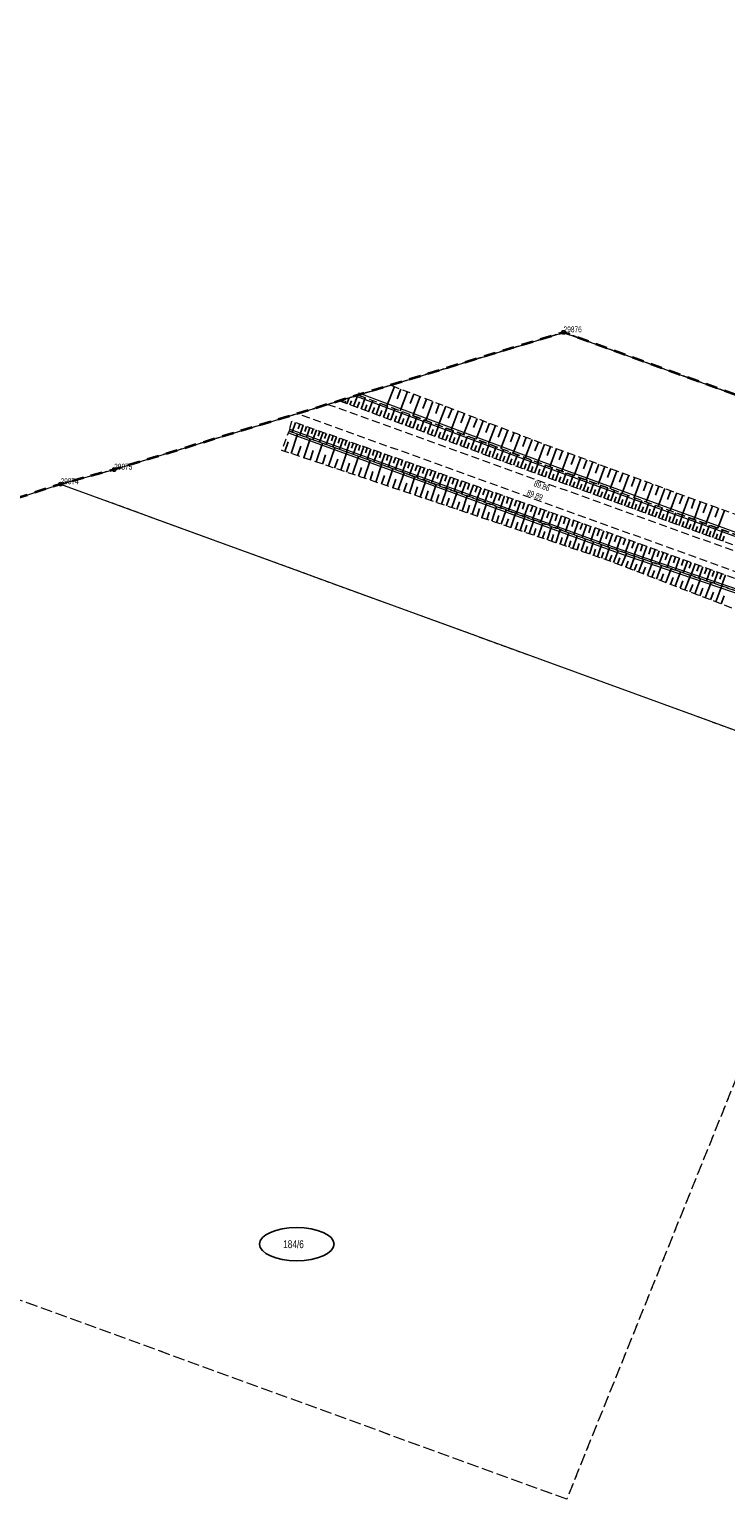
# Model space of a CAD drawing. Header units: metres. Extents: x 6524698 to 6533081, y 5883213 to 5896811.
# Tile 121 of 167: x 6526780 to 6526869, y 5894274 to 5894462. Entities that reach past the tile are written whole.
import ezdxf
from ezdxf.enums import TextEntityAlignment as Align

# ---------------------------------------------------------------- set-up
doc = ezdxf.new("R2010")
doc.units = ezdxf.units.M
doc.header["$MEASUREMENT"] = 0
for name, pattern in [('mapa zasadnicza$0$1.0_0.5', [1.5, 1, -0.5]), ('mapa zasadnicza$0$1.5_1.0', [2.5, 1.5, -1]), ('mapa zasadnicza$0$219-500', [0]), ('mapa zasadnicza$0$egkk-500', [2, 1.5, -0.5]), ('mapa zasadnicza$0$egug-500', [1, 0.5, -0.5])]:
    doc.linetypes.add(name, pattern=pattern)
doc.layers.get('0').update_dxf_attribs({"lineweight": 0})
doc.layers.add('# OBMBS-9x-19xxx _El_działki', color=92, linetype='Continuous', lineweight=25)
for name, color, linetype in [('mapa zasadnicza$0$000 Inne (niezydentyfikowane)', 7, 'Continuous'), ('mapa zasadnicza$0$202-punkt graniczny', 7, 'Continuous'), ('mapa zasadnicza$0$202-punkt graniczny-Atr103', 7, 'Continuous'), ('mapa zasadnicza$0$211-numer działki ewidencyjnej', 7, 'Continuous'), ('mapa zasadnicza$0$216-obręb ewidencyjny', 7, 'Continuous'), ('mapa zasadnicza$0$217-kontur klasyfikacyjny', 7, 'Continuous'), ('mapa zasadnicza$0$218-kontur użytku gruntowego', 7, 'Continuous'), ('mapa zasadnicza$0$219-działka ewidencyjna', 7, 'Continuous'), ('mapa zasadnicza$0$chodnik', 7, 'Continuous'), ('mapa zasadnicza$0$pikieta sztuczna', 7, 'Continuous'), ('mapa zasadnicza$0$pikieta sztuczna-Atr2', 7, 'Continuous'), ('mapa zasadnicza$0$rów przydrożny (linia)', 7, 'Continuous'), ('mapa zasadnicza$0$skarpa nieumocniona', 7, 'Continuous')]:
    doc.layers.add(name, color=color, linetype=linetype)
doc.styles.add('mapa zasadnicza$0$STANDARD', font='Working1250', dxfattribs={"width": 0.75})

# ---------------------------------------------------------------- blocks, each defined once
blk = doc.blocks.new('mapa zasadnicza$0$202')
at = {"color": 0, "linetype": 'Continuous', "lineweight": 0}
blk.add_circle((0, 0), 0.25, dxfattribs=at)
blk = doc.blocks.new('mapa zasadnicza$0$PW01')
at = {"linetype": 'Continuous', "lineweight": 13}
h = blk.add_hatch(color=0, dxfattribs=at)
edge = h.paths.add_edge_path()
edge.add_arc((0, 0), 0.045, 0, 360)

msp = doc.modelspace()

# ---------------------------------------------------------------- linework, layer by layer
at = {"layer": '# OBMBS-9x-19xxx _El_działki'}
msp.add_ellipse((6526814.144, 5894306.671), major_axis=(-4.768, 0), ratio=0.4441825, dxfattribs=at)
at = {"layer": 'mapa zasadnicza$0$000 Inne (niezydentyfikowane)', "color": 7, "linetype": 'Continuous', "lineweight": 25, "flags": 128}
for points in [[(6526820.56, 5894414.04), (6526820.84, 5894414.8)], [(6526821.42, 5894413.72), (6526821.94, 5894415.14)], [(6526822.37, 5894413.37), (6526822.9, 5894414.8)], [(6526826.62, 5894416.24), (6526825.67, 5894413.77)], [(6526827.47, 5894415.91), (6526826.99, 5894414.68)], [(6526828.3, 5894415.6), (6526827.35, 5894413.14)], [(6526829.12, 5894415.28), (6526828.65, 5894414.06)], [(6526829.94, 5894414.97), (6526829, 5894412.52)], [(6526819.7, 5894414.36), (6526819.72, 5894414.41)], [(6526819.99, 5894414.25), (6526820.11, 5894414.58)], [(6526820.28, 5894414.15), (6526820.38, 5894414.42)], [(6526820.94, 5894413.9), (6526821.14, 5894414.43)], [(6526821.89, 5894413.55), (6526822.16, 5894414.27)], [(6526822.85, 5894413.19), (6526823.11, 5894413.91)], [(6526823.33, 5894413.02), (6526823.85, 5894414.45)], [(6526823.8, 5894412.84), (6526824.07, 5894413.56)], [(6526824.28, 5894412.67), (6526824.8, 5894414.09)], [(6526824.75, 5894412.49), (6526825.01, 5894413.2)], [(6526825.23, 5894412.32), (6526825.75, 5894413.74)], [(6526825.7, 5894412.14), (6526825.96, 5894412.85)], [(6526826.17, 5894411.97), (6526826.69, 5894413.39)], [(6526827.11, 5894411.62), (6526827.64, 5894413.03)], [(6526830.75, 5894414.65), (6526830.28, 5894413.44)], [(6526831.56, 5894414.34), (6526830.63, 5894411.91)], [(6526832.37, 5894414.03), (6526831.91, 5894412.82)], [(6526833.18, 5894413.72), (6526832.25, 5894411.31)], [(6526833.99, 5894413.41), (6526833.52, 5894412.21)], [(6526834.79, 5894413.1), (6526833.87, 5894410.7)], [(6526813.99, 5894411.64), (6526813.56, 5894410.41)], [(6526814.54, 5894411.45), (6526814.32, 5894410.83)], [(6526814.98, 5894411.3), (6526814.55, 5894410.05)], [(6526815.41, 5894411.15), (6526815.19, 5894410.52)], [(6526815.83, 5894411), (6526815.39, 5894409.74)], [(6526826.64, 5894411.79), (6526826.9, 5894412.5)], [(6526827.58, 5894411.45), (6526827.85, 5894412.15)], [(6526828.05, 5894411.27), (6526828.58, 5894412.68)], [(6526828.52, 5894411.1), (6526828.78, 5894411.8)], [(6526828.99, 5894410.93), (6526829.51, 5894412.33)], [(6526829.46, 5894410.75), (6526829.72, 5894411.45)], [(6526829.93, 5894410.58), (6526830.45, 5894411.98)], [(6526830.39, 5894410.41), (6526830.65, 5894411.11)], [(6526830.86, 5894410.24), (6526831.38, 5894411.63)], [(6526831.79, 5894409.89), (6526832.3, 5894411.29)], [(6526835.59, 5894412.79), (6526835.13, 5894411.6)], [(6526836.39, 5894412.49), (6526835.47, 5894410.1)], [(6526837.19, 5894412.18), (6526836.73, 5894410.99)], [(6526837.98, 5894411.88), (6526837.07, 5894409.5)], [(6526838.77, 5894411.57), (6526838.32, 5894410.39)], [(6526839.56, 5894411.27), (6526838.66, 5894408.91)], [(6526840.35, 5894410.97), (6526839.9, 5894409.79)], [(6526812.61, 5894407.96), (6526813.03, 5894409.2)], [(6526813.43, 5894407.69), (6526814.26, 5894410.15)], [(6526815.05, 5894407.14), (6526815.87, 5894409.57)], [(6526816.25, 5894410.85), (6526816.03, 5894410.22)], [(6526816.67, 5894410.7), (6526816.22, 5894409.44)], [(6526817.09, 5894410.56), (6526816.87, 5894409.92)], [(6526817.51, 5894410.41), (6526817.07, 5894409.13)], [(6526817.94, 5894410.26), (6526817.71, 5894409.62)], [(6526818.36, 5894410.11), (6526817.91, 5894408.82)], [(6526818.79, 5894409.96), (6526818.57, 5894409.31)], [(6526819.22, 5894409.81), (6526818.77, 5894408.51)], [(6526819.65, 5894409.66), (6526819.42, 5894409.01)], [(6526820.09, 5894409.51), (6526819.63, 5894408.2)], [(6526820.52, 5894409.35), (6526820.29, 5894408.7)], [(6526820.95, 5894409.2), (6526820.49, 5894407.89)], [(6526831.32, 5894410.06), (6526831.58, 5894410.76)], [(6526832.25, 5894409.72), (6526832.51, 5894410.42)], [(6526832.72, 5894409.55), (6526833.23, 5894410.94)], [(6526833.18, 5894409.38), (6526833.44, 5894410.07)], [(6526833.64, 5894409.21), (6526834.15, 5894410.59)], [(6526834.1, 5894409.04), (6526834.36, 5894409.73)], [(6526834.56, 5894408.87), (6526835.07, 5894410.25)], [(6526835.02, 5894408.7), (6526835.28, 5894409.39)], [(6526835.48, 5894408.53), (6526835.99, 5894409.91)], [(6526836.4, 5894408.19), (6526836.91, 5894409.56)], [(6526837.32, 5894407.85), (6526837.82, 5894409.22)], [(6526841.13, 5894410.67), (6526840.23, 5894408.32)], [(6526841.92, 5894410.37), (6526841.47, 5894409.2)], [(6526842.7, 5894410.07), (6526841.8, 5894407.73)], [(6526843.48, 5894409.77), (6526843.03, 5894408.6)], [(6526844.25, 5894409.47), (6526843.36, 5894407.15)], [(6526845.03, 5894409.17), (6526844.58, 5894408.02)], [(6526814.24, 5894407.41), (6526814.66, 5894408.64)], [(6526815.85, 5894406.87), (6526816.25, 5894408.08)], [(6526816.64, 5894406.61), (6526817.45, 5894408.99)], [(6526817.43, 5894406.34), (6526817.83, 5894407.53)], [(6526818.21, 5894406.08), (6526819, 5894408.43)], [(6526819.76, 5894405.56), (6526820.54, 5894407.87)], [(6526821.39, 5894409.05), (6526821.16, 5894408.39)], [(6526821.28, 5894405.04), (6526822.05, 5894407.32)], [(6526821.83, 5894408.89), (6526821.37, 5894407.57)], [(6526822.27, 5894408.74), (6526822.04, 5894408.07)], [(6526822.71, 5894408.58), (6526822.24, 5894407.25)], [(6526823.16, 5894408.43), (6526822.92, 5894407.76)], [(6526823.6, 5894408.27), (6526823.13, 5894406.93)], [(6526824.05, 5894408.11), (6526823.81, 5894407.44)], [(6526824.49, 5894407.96), (6526824.02, 5894406.61)], [(6526824.94, 5894407.8), (6526824.71, 5894407.12)], [(6526825.4, 5894407.64), (6526824.92, 5894406.28)], [(6526825.85, 5894407.48), (6526825.61, 5894406.8)], [(6526826.3, 5894407.32), (6526825.82, 5894405.95)], [(6526835.94, 5894408.36), (6526836.2, 5894409.05)], [(6526836.86, 5894408.02), (6526837.11, 5894408.71)], [(6526837.77, 5894407.68), (6526838.02, 5894408.37)], [(6526838.23, 5894407.51), (6526838.73, 5894408.88)], [(6526838.68, 5894407.35), (6526838.93, 5894408.03)], [(6526839.14, 5894407.18), (6526839.64, 5894408.54)], [(6526839.59, 5894407.01), (6526839.84, 5894407.69)], [(6526840.04, 5894406.84), (6526840.55, 5894408.2)], [(6526840.5, 5894406.68), (6526840.75, 5894407.35)], [(6526840.95, 5894406.51), (6526841.45, 5894407.87)], [(6526841.85, 5894406.18), (6526842.35, 5894407.53)], [(6526842.75, 5894405.84), (6526843.25, 5894407.19)], [(6526845.8, 5894408.88), (6526844.95, 5894406.56)], [(6526846.57, 5894408.6), (6526846.15, 5894407.43)], [(6526847.35, 5894408.31), (6526846.5, 5894405.99)], [(6526848.12, 5894408.03), (6526847.7, 5894406.87)], [(6526848.89, 5894407.74), (6526848.04, 5894405.43)], [(6526849.67, 5894407.46), (6526849.24, 5894406.3)], [(6526818.99, 5894405.82), (6526819.38, 5894406.98)], [(6526820.52, 5894405.3), (6526820.91, 5894406.45)], [(6526822.03, 5894404.79), (6526822.41, 5894405.92)], [(6526822.78, 5894404.54), (6526823.53, 5894406.78)], [(6526823.52, 5894404.29), (6526823.89, 5894405.4)], [(6526824.25, 5894404.04), (6526825, 5894406.25)], [(6526825.7, 5894403.55), (6526826.44, 5894405.73)], [(6526826.76, 5894407.16), (6526826.52, 5894406.47)], [(6526827.22, 5894407), (6526826.73, 5894405.62)], [(6526827.68, 5894406.84), (6526827.43, 5894406.15)], [(6526828.14, 5894406.68), (6526827.65, 5894405.29)], [(6526828.6, 5894406.52), (6526828.35, 5894405.82)], [(6526829.06, 5894406.35), (6526828.57, 5894404.95)], [(6526829.53, 5894406.19), (6526829.28, 5894405.49)], [(6526830, 5894406.03), (6526829.5, 5894404.62)], [(6526830.47, 5894405.86), (6526830.22, 5894405.15)], [(6526830.94, 5894405.7), (6526830.44, 5894404.28)], [(6526831.41, 5894405.53), (6526831.16, 5894404.82)], [(6526831.88, 5894405.36), (6526831.38, 5894403.93)], [(6526841.4, 5894406.34), (6526841.65, 5894407.02)], [(6526842.3, 5894406.01), (6526842.55, 5894406.68)], [(6526843.2, 5894405.68), (6526843.45, 5894406.35)], [(6526843.65, 5894405.51), (6526844.14, 5894406.86)], [(6526844.09, 5894405.35), (6526844.34, 5894406.02)], [(6526844.54, 5894405.18), (6526845.03, 5894406.53)], [(6526844.99, 5894405.02), (6526845.23, 5894405.69)], [(6526845.44, 5894404.86), (6526845.92, 5894406.2)], [(6526845.88, 5894404.7), (6526846.13, 5894405.37)], [(6526846.33, 5894404.54), (6526846.81, 5894405.88)], [(6526847.22, 5894404.21), (6526847.7, 5894405.55)], [(6526850.44, 5894407.17), (6526849.59, 5894404.86)], [(6526851.21, 5894406.89), (6526850.78, 5894405.74)], [(6526851.98, 5894406.61), (6526851.13, 5894404.3)], [(6526852.75, 5894406.32), (6526852.33, 5894405.17)], [(6526853.52, 5894406.04), (6526852.67, 5894403.73)], [(6526854.29, 5894405.76), (6526853.87, 5894404.61)], [(6526855.06, 5894405.48), (6526854.21, 5894403.17)], [(6526824.98, 5894403.8), (6526825.35, 5894404.89)], [(6526826.42, 5894403.31), (6526826.79, 5894404.39)], [(6526827.13, 5894403.07), (6526827.86, 5894405.21)], [(6526827.84, 5894402.83), (6526828.2, 5894403.9)], [(6526828.54, 5894402.6), (6526829.25, 5894404.71)], [(6526829.93, 5894402.13), (6526830.63, 5894404.21)], [(6526831.29, 5894401.67), (6526831.98, 5894403.72)], [(6526832.36, 5894405.2), (6526832.11, 5894404.48)], [(6526832.84, 5894405.03), (6526832.33, 5894403.59)], [(6526833.32, 5894404.86), (6526833.06, 5894404.14)], [(6526833.8, 5894404.69), (6526833.29, 5894403.24)], [(6526834.28, 5894404.52), (6526834.02, 5894403.79)], [(6526834.76, 5894404.35), (6526834.25, 5894402.89)], [(6526835.25, 5894404.18), (6526834.99, 5894403.45)], [(6526835.74, 5894404.01), (6526835.22, 5894402.54)], [(6526836.23, 5894403.84), (6526835.97, 5894403.1)], [(6526836.72, 5894403.67), (6526836.2, 5894402.19)], [(6526837.21, 5894403.49), (6526836.95, 5894402.75)], [(6526846.77, 5894404.37), (6526847.02, 5894405.04)], [(6526847.66, 5894404.05), (6526847.91, 5894404.72)], [(6526848.11, 5894403.89), (6526848.59, 5894405.23)], [(6526848.55, 5894403.73), (6526848.79, 5894404.4)], [(6526849, 5894403.57), (6526849.48, 5894404.9)], [(6526849.44, 5894403.41), (6526849.68, 5894404.07)], [(6526849.88, 5894403.25), (6526850.36, 5894404.58)], [(6526850.33, 5894403.09), (6526850.57, 5894403.75)], [(6526850.77, 5894402.93), (6526851.25, 5894404.26)], [(6526851.21, 5894402.77), (6526851.45, 5894403.43)], [(6526851.65, 5894402.61), (6526852.13, 5894403.93)], [(6526852.53, 5894402.29), (6526853.01, 5894403.61)], [(6526855.83, 5894405.19), (6526855.4, 5894404.04)], [(6526856.59, 5894404.91), (6526855.75, 5894402.61)], [(6526857.36, 5894404.63), (6526856.94, 5894403.48)], [(6526858.13, 5894404.35), (6526857.28, 5894402.05)], [(6526858.89, 5894404.07), (6526858.47, 5894402.92)], [(6526859.66, 5894403.79), (6526858.82, 5894401.49)], [(6526860.42, 5894403.5), (6526860, 5894402.36)], [(6526829.24, 5894402.36), (6526829.59, 5894403.41)], [(6526830.61, 5894401.9), (6526830.96, 5894402.93)], [(6526831.97, 5894401.44), (6526832.31, 5894402.46)], [(6526832.64, 5894401.22), (6526833.32, 5894403.23)], [(6526833.3, 5894400.99), (6526833.64, 5894401.99)], [(6526833.96, 5894400.77), (6526834.63, 5894402.75)], [(6526835.27, 5894400.33), (6526835.93, 5894402.28)], [(6526836.55, 5894399.9), (6526837.2, 5894401.82)], [(6526837.71, 5894403.32), (6526837.18, 5894401.83)], [(6526838.2, 5894403.14), (6526837.94, 5894402.4)], [(6526838.7, 5894402.97), (6526838.17, 5894401.47)], [(6526839.2, 5894402.79), (6526838.94, 5894402.04)], [(6526839.7, 5894402.62), (6526839.17, 5894401.11)], [(6526840.21, 5894402.44), (6526839.94, 5894401.68)], [(6526840.71, 5894402.26), (6526840.18, 5894400.74)], [(6526841.22, 5894402.09), (6526840.95, 5894401.32)], [(6526841.73, 5894401.91), (6526841.19, 5894400.37)], [(6526842.24, 5894401.73), (6526841.97, 5894400.96)], [(6526842.75, 5894401.55), (6526842.21, 5894400)], [(6526852.09, 5894402.45), (6526852.33, 5894403.11)], [(6526852.97, 5894402.13), (6526853.21, 5894402.79)], [(6526853.41, 5894401.97), (6526853.89, 5894403.29)], [(6526853.85, 5894401.81), (6526854.09, 5894402.47)], [(6526854.29, 5894401.65), (6526854.77, 5894402.97)], [(6526854.73, 5894401.49), (6526854.97, 5894402.15)], [(6526855.17, 5894401.34), (6526855.64, 5894402.65)], [(6526855.6, 5894401.18), (6526855.84, 5894401.83)], [(6526856.04, 5894401.02), (6526856.52, 5894402.33)], [(6526856.91, 5894400.7), (6526857.39, 5894402.01)], [(6526857.79, 5894400.39), (6526858.26, 5894401.69)], [(6526861.19, 5894403.22), (6526860.35, 5894400.93)], [(6526861.95, 5894402.94), (6526861.53, 5894401.8)], [(6526862.72, 5894402.66), (6526861.88, 5894400.37)], [(6526863.48, 5894402.38), (6526863.06, 5894401.24)], [(6526864.24, 5894402.1), (6526863.4, 5894399.81)], [(6526865, 5894401.82), (6526864.58, 5894400.68)], [(6526834.62, 5894400.55), (6526834.95, 5894401.53)], [(6526835.91, 5894400.11), (6526836.24, 5894401.08)], [(6526837.19, 5894399.68), (6526837.51, 5894400.64)], [(6526837.82, 5894399.47), (6526838.45, 5894401.37)], [(6526838.44, 5894399.26), (6526838.76, 5894400.2)], [(6526839.06, 5894399.05), (6526839.69, 5894400.92)], [(6526839.68, 5894398.85), (6526839.99, 5894399.77)], [(6526840.29, 5894398.64), (6526840.9, 5894400.48)], [(6526841.49, 5894398.23), (6526842.1, 5894400.04)], [(6526843.27, 5894401.37), (6526842.99, 5894400.59)], [(6526843.78, 5894401.19), (6526843.23, 5894399.63)], [(6526844.3, 5894401), (6526844.03, 5894400.22)], [(6526844.82, 5894400.82), (6526844.27, 5894399.25)], [(6526845.34, 5894400.64), (6526845.06, 5894399.85)], [(6526845.86, 5894400.45), (6526845.31, 5894398.88)], [(6526846.39, 5894400.27), (6526846.11, 5894399.48)], [(6526846.92, 5894400.09), (6526846.36, 5894398.5)], [(6526847.45, 5894399.9), (6526847.17, 5894399.1)], [(6526847.98, 5894399.71), (6526847.42, 5894398.11)], [(6526856.48, 5894400.86), (6526856.71, 5894401.52)], [(6526857.35, 5894400.54), (6526857.59, 5894401.2)], [(6526858.22, 5894400.23), (6526858.46, 5894400.88)], [(6526858.66, 5894400.07), (6526859.13, 5894401.38)], [(6526859.09, 5894399.91), (6526859.33, 5894400.57)], [(6526859.52, 5894399.76), (6526860, 5894401.06)], [(6526859.96, 5894399.6), (6526860.19, 5894400.25)], [(6526860.39, 5894399.44), (6526860.86, 5894400.74)], [(6526860.82, 5894399.29), (6526861.06, 5894399.94)], [(6526861.26, 5894399.13), (6526861.72, 5894400.43)], [(6526862.12, 5894398.82), (6526862.59, 5894400.11)], [(6526862.98, 5894398.51), (6526863.45, 5894399.8)], [(6526865.77, 5894401.54), (6526864.93, 5894399.26)], [(6526866.53, 5894401.26), (6526866.11, 5894400.12)], [(6526867.29, 5894400.98), (6526866.45, 5894398.7)], [(6526868.05, 5894400.7), (6526867.63, 5894399.56)], [(6526868.81, 5894400.42), (6526867.97, 5894398.15)], [(6526840.89, 5894398.44), (6526841.2, 5894399.35)], [(6526842.09, 5894398.03), (6526842.39, 5894398.93)], [(6526842.68, 5894397.83), (6526843.28, 5894399.61)], [(6526843.27, 5894397.63), (6526843.57, 5894398.52)], [(6526843.85, 5894397.44), (6526844.44, 5894399.19)], [(6526844.43, 5894397.24), (6526844.72, 5894398.11)], [(6526845, 5894397.05), (6526845.59, 5894398.78)], [(6526846.14, 5894396.67), (6526846.71, 5894398.37)], [(6526847.26, 5894396.29), (6526847.82, 5894397.97)], [(6526848.51, 5894399.53), (6526848.23, 5894398.72)], [(6526849.05, 5894399.34), (6526848.48, 5894397.73)], [(6526849.58, 5894399.15), (6526849.3, 5894398.34)], [(6526850.12, 5894398.96), (6526849.55, 5894397.34)], [(6526850.66, 5894398.77), (6526850.37, 5894397.96)], [(6526851.2, 5894398.58), (6526850.63, 5894396.95)], [(6526851.75, 5894398.39), (6526851.46, 5894397.57)], [(6526852.29, 5894398.2), (6526851.72, 5894396.55)], [(6526852.84, 5894398), (6526852.55, 5894397.18)], [(6526853.39, 5894397.81), (6526852.81, 5894396.15)], [(6526861.69, 5894398.97), (6526861.92, 5894399.62)], [(6526862.55, 5894398.66), (6526862.78, 5894399.31)], [(6526863.41, 5894398.35), (6526863.64, 5894398.99)], [(6526863.84, 5894398.19), (6526864.31, 5894399.48)], [(6526864.27, 5894398.04), (6526864.5, 5894398.68)], [(6526864.7, 5894397.88), (6526865.17, 5894399.17)], [(6526865.13, 5894397.73), (6526865.36, 5894398.37)], [(6526865.56, 5894397.57), (6526866.02, 5894398.86)], [(6526865.98, 5894397.42), (6526866.22, 5894398.06)], [(6526866.41, 5894397.26), (6526866.88, 5894398.55)], [(6526867.27, 5894396.95), (6526867.73, 5894398.23)], [(6526868.12, 5894396.64), (6526868.58, 5894397.92)], [(6526845.57, 5894396.86), (6526845.86, 5894397.71)], [(6526846.7, 5894396.48), (6526846.98, 5894397.32)], [(6526847.81, 5894396.11), (6526848.09, 5894396.94)], [(6526848.36, 5894395.92), (6526848.91, 5894397.57)], [(6526848.9, 5894395.74), (6526849.18, 5894396.55)], [(6526849.44, 5894395.56), (6526849.99, 5894397.18)], [(6526849.98, 5894395.37), (6526850.25, 5894396.18)], [(6526850.51, 5894395.2), (6526851.05, 5894396.79)], [(6526851.56, 5894394.84), (6526852.09, 5894396.42)], [(6526852.59, 5894394.49), (6526853.11, 5894396.04)], [(6526853.94, 5894397.62), (6526853.65, 5894396.79)], [(6526854.5, 5894397.42), (6526853.91, 5894395.75)], [(6526855.05, 5894397.23), (6526854.75, 5894396.39)], [(6526855.61, 5894397.02), (6526855, 5894395.36)], [(6526856.16, 5894396.82), (6526855.86, 5894396)], [(6526856.72, 5894396.62), (6526856.12, 5894394.98)], [(6526857.26, 5894396.42), (6526856.97, 5894395.61)], [(6526857.81, 5894396.22), (6526857.22, 5894394.6)], [(6526858.35, 5894396.03), (6526858.06, 5894395.22)], [(6526866.84, 5894397.11), (6526867.07, 5894397.75)], [(6526867.69, 5894396.8), (6526867.92, 5894397.44)], [(6526868.54, 5894396.49), (6526868.77, 5894397.13)], [(6526851.03, 5894395.02), (6526851.3, 5894395.81)], [(6526852.08, 5894394.67), (6526852.34, 5894395.45)], [(6526853.1, 5894394.32), (6526853.36, 5894395.09)], [(6526853.61, 5894394.15), (6526854.13, 5894395.67)], [(6526854.12, 5894393.96), (6526854.41, 5894394.71)], [(6526854.63, 5894393.76), (6526855.22, 5894395.29)], [(6526855.15, 5894393.56), (6526855.45, 5894394.34)], [(6526855.67, 5894393.36), (6526856.27, 5894394.93)], [(6526856.74, 5894392.95), (6526857.36, 5894394.56)], [(6526857.84, 5894392.53), (6526858.47, 5894394.18)], [(6526858.89, 5894395.83), (6526858.31, 5894394.23)], [(6526859.42, 5894395.64), (6526859.13, 5894394.84)], [(6526859.95, 5894395.44), (6526859.38, 5894393.87)], [(6526860.48, 5894395.25), (6526860.19, 5894394.47)], [(6526861, 5894395.06), (6526860.44, 5894393.5)], [(6526861.52, 5894394.87), (6526861.24, 5894394.1)], [(6526862.04, 5894394.68), (6526861.48, 5894393.15)], [(6526862.55, 5894394.5), (6526862.28, 5894393.73)], [(6526863.06, 5894394.31), (6526862.51, 5894392.79)], [(6526863.57, 5894394.13), (6526863.3, 5894393.37)], [(6526856.2, 5894393.16), (6526856.51, 5894393.95)], [(6526857.28, 5894392.74), (6526857.6, 5894393.55)], [(6526858.39, 5894392.31), (6526858.72, 5894393.15)], [(6526858.96, 5894392.1), (6526859.61, 5894393.79)], [(6526859.53, 5894391.88), (6526859.86, 5894392.73)], [(6526860.11, 5894391.65), (6526860.78, 5894393.39)], [(6526860.7, 5894391.43), (6526861.04, 5894392.3)], [(6526861.3, 5894391.2), (6526861.98, 5894392.97)], [(6526862.51, 5894390.73), (6526863.21, 5894392.55)], [(6526864.07, 5894393.94), (6526863.53, 5894392.45)], [(6526864.57, 5894393.76), (6526864.3, 5894393.02)], [(6526865.07, 5894393.58), (6526864.53, 5894392.1)], [(6526865.56, 5894393.4), (6526865.3, 5894392.67)], [(6526866.05, 5894393.22), (6526865.52, 5894391.76)], [(6526866.54, 5894393.04), (6526866.28, 5894392.32)], [(6526867.03, 5894392.87), (6526866.5, 5894391.43)], [(6526867.51, 5894392.69), (6526867.25, 5894391.98)], [(6526867.98, 5894392.52), (6526867.47, 5894391.1)], [(6526868.46, 5894392.35), (6526868.2, 5894391.64)], [(6526868.93, 5894392.18), (6526868.42, 5894390.77)], [(6526861.9, 5894390.96), (6526862.25, 5894391.86)], [(6526863.13, 5894390.49), (6526863.49, 5894391.42)], [(6526863.76, 5894390.25), (6526864.48, 5894392.12)], [(6526864.39, 5894390.01), (6526864.76, 5894390.95)], [(6526865.03, 5894389.76), (6526865.77, 5894391.68)], [(6526865.68, 5894389.51), (6526866.06, 5894390.48)], [(6526866.34, 5894389.25), (6526867.1, 5894391.22)], [(6526867.69, 5894388.74), (6526868.47, 5894390.76)], [(6526867.01, 5894389), (6526867.4, 5894389.99)], [(6526868.37, 5894388.47), (6526868.77, 5894389.5)]]:
    msp.add_lwpolyline(points, dxfattribs=at)
at = {"layer": 'mapa zasadnicza$0$216-obręb ewidencyjny', "color": 7, "linetype": 'mapa zasadnicza$0$1.5_1.0', "lineweight": 35, "flags": 128}
msp.add_lwpolyline([(6528080.19, 5893144.58), (6528061.74, 5893201.21), (6528047.55, 5893241.88), (6528024.92, 5893315.29), (6528008.56, 5893361.13), (6527994.3, 5893412.78), (6527972.36, 5893501.34), (6527968.55, 5893513.63), (6527970.79, 5893518.44), (6527970.73, 5893522.51), (6527967.45, 5893552.31), (6527966.7, 5893563.53), (6527962.24, 5893630.13), (6528051.1, 5893681.86), (6528093.51, 5893704.95), (6528160.44, 5893751.29), (6528192.4, 5893787.97), (6528212.45, 5893801.88), (6528235.37, 5893817.79), (6528263.34, 5893839.22), (6528292.63, 5893867.35), (6528325.94, 5893899.11), (6528322.17, 5893903.05), (6528250.73, 5893995.91), (6528184.31, 5894083.49), (6528144.78, 5894142.59), (6528140.26, 5894150.17), (6528112.08, 5894189.3), (6528016.98, 5894319.35), (6528001.44, 5894344.63), (6527975.61, 5894386.54), (6527948.25, 5894431.11), (6527919.91, 5894480.01), (6527892.39, 5894527.5), (6527882.42, 5894543.56), (6527855.65, 5894587.93), (6527823.65, 5894640.97), (6527805.93, 5894633.3), (6527750.7, 5894622.26), (6527703.08, 5894611.82), (6527660.79, 5894602.88), (6527644.2, 5894599.12), (6527623.22, 5894594.36), (6527546.55, 5894577.52), (6527485.04, 5894564.12), (6527442.59, 5894555.97), (6527376.5, 5894538.97), (6527356.91, 5894534.04), (6527324.89, 5894525.35), (6527242.36, 5894508.66), (6527235, 5894507.23), (6527228.04, 5894506.29), (6527159.89, 5894496.69), (6527053.58, 5894471.18), (6527004.75, 5894459.61), (6526977.15, 5894360.97), (6526895.2, 5894390.7), (6526886.54, 5894409.25), (6526848.25, 5894423.17), (6526790.81, 5894405.63), (6526783.96, 5894403.77), (6526751.66, 5894393.24), (6526675.52, 5894369.12), (6526524.19, 5894423.84), (6526526.13, 5894397.23), (6526528.98, 5894342.85), (6526531.21, 5894300.39), (6526524.41, 5894296.52), (6526520.88, 5894294.84), (6526433.18, 5894243.61), (6526409.32, 5894231.32), (6526314.07, 5894204.53), (6526268.73, 5894188.91), (6526258.95, 5894183.01), (6526232.67, 5894174.45), (6526048.77, 5894185.58), (6526028.42, 5894185.14), (6525944.02, 5894189.55), (6525880.8, 5894192.86), (6525865.46, 5894208.87), (6525815.37, 5894268.24), (6525725.76, 5894354.61), (6525677.43, 5894405.04), (6525642.47, 5894443.85), (6525631.75, 5894455.74), (6525621.46, 5894467.17), (6525618.11, 5894470.89), (6525610.84, 5894478.96), (6525545.06, 5894551.99), (6525537.2, 5894560.72), (6525460.52, 5894338.76), (6525456.21, 5894326.33), (6525450.16, 5894308.9), (6525445.22, 5894294.63), (6525423.21, 5894231.15), (6525415.4, 5894208.63), (6525399.64, 5894161.49), (6525369.98, 5894072.79), (6525342.34, 5893997.91), (6525337.4, 5893981.36), (6525266.58, 5893924.52), (6525217.93, 5893885.48), (6525120.08, 5893806.06), (6525080.21, 5893781.94), (6525034.62, 5893753.64), (6524956.86, 5893706.08), (6524954.17, 5893701.72), (6524952.33, 5893698.77), (6524951.12, 5893696.84), (6524924.06, 5893653.68), (6524922.11, 5893650.61), (6524908.03, 5893628.41), (6524885.99, 5893594.37), (6524823.72, 5893494.6), (6524818.62, 5893484.85), (6524776.38, 5893404.01), (6524760.03, 5893372.45), (6524743.69, 5893340.87), (6524727.34, 5893309.3), (6524725.32, 5893305.6), (6524701.12, 5893258.79), (6524698.5, 5893253.75), (6524741.55, 5893198.86), (6524787.16, 5893135.47), (6524797.48, 5893113.55), (6524827.59, 5893049.65), (6524848.15, 5892993.16), (6524885, 5892891.94), (6524886.71, 5892887.25), (6524900.94, 5892860.83), (6524938.01, 5892801.88), (6524942.47, 5892794.78), (6524958.2, 5892763.24), (6524982.49, 5892709.34), (6524989.65, 5892692.64), (6525021.29, 5892644.7), (6525047.57, 5892607.1), (6525072.42, 5892559.28), (6525080.98, 5892544.34), (6525104.23, 5892503.81), (6525105.73, 5892501.2), (6525124.09, 5892461.96), (6525158, 5892390.4), (6525163.69, 5892366.6), (6525187.74, 5892266.07), (6525200.42, 5892203.7), (6525210.27, 5892167.69), (6525235.54, 5892075.31), (6525239, 5892035.46), (6525241.84, 5892018.03), (6525246.18, 5891943.28), (6525246.02, 5891937.6), (6525245.65, 5891924.05), (6525244.65, 5891887.35), (6525244.88, 5891861.21), (6525245.32, 5891811.32), (6525234.24, 5891649.83), (6525224.07, 5891546.78), (6525208.12, 5891507.31), (6525193.48, 5891471.08), (6525186.45, 5891448.59), (6525184.14, 5891444.14), (6525180.5, 5891437.11), (6525176.64, 5891433.3), (6525163.56, 5891420.57), (6525150.33, 5891406.73), (6525149.34, 5891405.88), (6525147.46, 5891404.1), (6525146.26, 5891402.89), (6525142.82, 5891399.45), (6525132.06, 5891389.06), (6525128.35, 5891385.34), (6525124.8, 5891381.67), (6525121.13, 5891378.06), (6525095.65, 5891351.83), (6525053.05, 5891307.97), (6525038.88, 5891292.8), (6525015.99, 5891261.95), (6524996.02, 5891237.19), (6524958.43, 5891186.61), (6524908.74, 5891119.69), (6524979.34, 5891082.37), (6525035.16, 5891054.09), (6525074.44, 5891035.78), (6525140.68, 5891002.24), (6525158.27, 5890993.31), (6525169.95, 5890987.37), (6525189.03, 5890979.26), (6525225.79, 5890963.63), (6525241.68, 5890952.94), (6525280.63, 5890926.71), (6525286.23, 5890923.62), (6525353.13, 5890886.67), (6525387.9, 5890862.89), (6525416.13, 5890848.06), (6525465.51, 5890821.53), (6525489.55, 5890809.17), (6525532.35, 5890788.13), (6525593.44, 5890757.92), (6525656.38, 5890722.42), (6525712.1, 5890690.97), (6525744.09, 5890674.26), (6525753.93, 5890669.12), (6525811.57, 5890638.94), (6525889.01, 5890598.56), (6525902.26, 5890595.95), (6525968.12, 5890559.29), (6526048.15, 5890515.81), (6526148.09, 5890465.98), (6526205.96, 5890434.59), (6526262.38, 5890404.11), (6526332.75, 5890374.64), (6526425.41, 5890334.29), (6526595.63, 5890279.11), (6526573.45, 5890132.21), (6526575.25, 5890133.06), (6526592.18, 5890129.32), (6526722.43, 5890098.71), (6526728.64, 5890098.03), (6526735.76, 5890098.07), (6526740.34, 5890097.85), (6526742.25, 5890097.45), (6526749.57, 5890095.95), (6526757.09, 5890094.4), (6526758.07, 5890090.77), (6526792.43, 5890086.11), (6526812.21, 5890083.05), (6526890.35, 5890080.91), (6526909.87, 5890084.83), (6526952.34, 5890094.44), (6526971.01, 5890104.38), (6526981, 5890111.26), (6526988.84, 5890116.67), (6527008.52, 5890134.26), (6527045.63, 5890148.55), (6527057.31, 5890152.25), (6527077.89, 5890166.68), (6527165.07, 5890215.69), (6527220.83, 5890245.22), (6527241.28, 5890253.87), (6527273.45, 5890274.12), (6527288.1, 5890288.63), (6527313.38, 5890308.14), (6527321.27, 5890314.22), (6527338.23, 5890321.73), (6527355.64, 5890331.57), (6527391.42, 5890349.92), (6527454.67, 5890547.02), (6527509.07, 5890729.27), (6527517.65, 5890758.02), (6527651.09, 5891150.82), (6527705.03, 5891299.34), (6527759.25, 5891463.12), (6527785.51, 5891547.1), (6527787.58, 5891553.86), (6527801.61, 5891598.79), (6527846.82, 5891746.29), (6528014.33, 5891830.31), (6528198.8, 5891907.55), (6528440.31, 5891996.73), (6528394.78, 5892128.68), (6528377.11, 5892179.95), (6528349.09, 5892260.65), (6528334.62, 5892315.93), (6528299.61, 5892411.02), (6528296.22, 5892421.59), (6528276.69, 5892498.16), (6528274.02, 5892507.32), (6528253.12, 5892581.84), (6528217.45, 5892695.43), (6528216.98, 5892718.27), (6528214.23, 5892726.13), (6528211.23, 5892742.29), (6528202.22, 5892766.07), (6528192.07, 5892792.85), (6528171.14, 5892860.59), (6528166.45, 5892875.8), (6528118.84, 5893029.51), (6528114.87, 5893046.22), (6528103.06, 5893080.73)], close=True, dxfattribs=at)
at = {"layer": 'mapa zasadnicza$0$217-kontur klasyfikacyjny', "color": 92, "linetype": 'mapa zasadnicza$0$egkk-500', "lineweight": 18, "flags": 128}
for points in [[(6526891.3, 5894380), (6526848.65, 5894274.07)], [(6526848.65, 5894274.07), (6526767.24, 5894303.71)]]:
    msp.add_lwpolyline(points, dxfattribs=at)
at = {"layer": 'mapa zasadnicza$0$218-kontur użytku gruntowego', "color": 3, "linetype": 'mapa zasadnicza$0$egug-500', "lineweight": 18, "flags": 128}
for points in [[(6526848.25, 5894423.17), (6526790.81, 5894405.63)], [(6526886.54, 5894409.25), (6526848.25, 5894423.17)], [(6526790.81, 5894405.63), (6526783.96, 5894403.77)], [(6526783.96, 5894403.77), (6526852.27, 5894378.86)], [(6526891.3, 5894380), (6526848.65, 5894274.07)], [(6526852.27, 5894378.86), (6526872.85, 5894371.36)], [(6526848.65, 5894274.07), (6526767.24, 5894303.71)]]:
    msp.add_lwpolyline(points, dxfattribs=at)
at = {"layer": 'mapa zasadnicza$0$219-działka ewidencyjna', "color": 7, "linetype": 'mapa zasadnicza$0$219-500', "lineweight": 18, "flags": 128}
for points in [[(6526790.81, 5894405.63), (6526848.25, 5894423.17)], [(6526848.25, 5894423.17), (6526886.54, 5894409.25)], [(6526783.96, 5894403.77), (6526790.81, 5894405.63)], [(6526751.66, 5894393.24), (6526783.96, 5894403.77)], [(6526783.96, 5894403.77), (6526872.85, 5894371.36)]]:
    msp.add_lwpolyline(points, dxfattribs=at)
at = {"layer": 'mapa zasadnicza$0$chodnik', "color": 7, "linetype": 'mapa zasadnicza$0$1.0_0.5', "lineweight": 18, "flags": 128}
msp.add_lwpolyline([(6526818.12, 5894413.97), (6526844.55, 5894404.43), (6526884.78, 5894389.96), (6526924.85, 5894374.77), (6526966.21, 5894360.07), (6526998.48, 5894348.67), (6527019.58, 5894341.16), (6527044.6, 5894331.62), (6527073.97, 5894320.04), (6527094.36, 5894311.88), (6527117.47, 5894301.86), (6527142.84, 5894289.73), (6527167.62, 5894276.72), (6527195.33, 5894261.65), (6527219.01, 5894248.2), (6527230.7, 5894241.2), (6527238.27, 5894236.48), (6527259.86, 5894222.24), (6527282.04, 5894206.87), (6527303.2, 5894191.74), (6527321.93, 5894177.62), (6527342.75, 5894160.27), (6527362.82, 5894142.83), (6527382.06, 5894125.49), (6527398.41, 5894110.19), (6527432.03, 5894076.92), (6527462.75, 5894046.12), (6527495.53, 5894012.67), (6527509.48, 5893998.69), (6527529.08, 5893979.02), (6527560.24, 5893947.95), (6527558.94, 5893945.78), (6527527.19, 5893977.48), (6527493.45, 5894011.3), (6527460.92, 5894044.58), (6527430.76, 5894074.78), (6527396.47, 5894108.66), (6527380.26, 5894123.85), (6527360.93, 5894141.23), (6527340.72, 5894158.77), (6527325.07, 5894171.95), (6527324.24, 5894172.53), (6527323.43, 5894172.86), (6527319.04, 5894176.32), (6527318.42, 5894177.1), (6527317.73, 5894177.74), (6527301.61, 5894189.88), (6527280.53, 5894204.93), (6527258.26, 5894220.36), (6527236.97, 5894234.34), (6527236.06, 5894234.82), (6527235.31, 5894235.05), (6527229.66, 5894238.5), (6527228.93, 5894239.31), (6527228.16, 5894239.82), (6527217.64, 5894246.17), (6527193.23, 5894259.95), (6527165.73, 5894274.91), (6527141.2, 5894287.8), (6527116.15, 5894299.79), (6527093.41, 5894309.6), (6527072.41, 5894318.02), (6527043.08, 5894329.59), (6527018.43, 5894338.98), (6526997.53, 5894346.39), (6526973.03, 5894355.04), (6526965.43, 5894357.73), (6526924.29, 5894372.35), (6526883.67, 5894387.72), (6526843.29, 5894402.29), (6526814.22, 5894412.78)], close=True, dxfattribs=at)
at = {"layer": 'mapa zasadnicza$0$rów przydrożny (linia)', "color": 0, "linetype": 'CONTINUOUS', "lineweight": 18}
for p, q in [((6526821.893, 5894414.916), (6526821.98, 5894415.15)), ((6526844.743, 5894406.366), (6526821.893, 5894414.916)), ((6526822.067, 5894415.384), (6526821.98, 5894415.15)), ((6526844.917, 5894406.834), (6526822.067, 5894415.384)), ((6526813.075, 5894410.315), (6526813.16, 5894410.55)), ((6526813.075, 5894410.315), (6526854.747, 5894395.184)), ((6526813.245, 5894410.785), (6526813.16, 5894410.55)), ((6526813.245, 5894410.785), (6526854.913, 5894395.656)), ((6526902.824, 5894385.145), (6526844.743, 5894406.366)), ((6526902.996, 5894385.615), (6526844.917, 5894406.834)), ((6526854.747, 5894395.184), (6526899.026, 5894380.045)), ((6526854.913, 5894395.656), (6526899.194, 5894380.515))]:
    msp.add_line(p, q, dxfattribs=at)
at = {"layer": 'mapa zasadnicza$0$skarpa nieumocniona', "color": 7, "linetype": 'mapa zasadnicza$0$1.0_0.5', "lineweight": 18, "flags": 128}
for points in [[(6526821.98, 5894415.15), (6526844.83, 5894406.6), (6526902.91, 5894385.38), (6526944.29, 5894370.13), (6526944.34, 5894368.38), (6526901.73, 5894384.47), (6526844.22, 5894405.3), (6526819.56, 5894414.41)], [(6526821.98, 5894415.15), (6526844.83, 5894406.6), (6526902.91, 5894385.38), (6526944.29, 5894370.13), (6526944.34, 5894368.38), (6526901.73, 5894384.47), (6526844.22, 5894405.3), (6526819.56, 5894414.41)], [(6526821.98, 5894415.15), (6526826.15, 5894416.42), (6526845.5, 5894408.99), (6526903.58, 5894387.64), (6526945.97, 5894372.16), (6526944.29, 5894370.13), (6526902.91, 5894385.38), (6526844.83, 5894406.6)], [(6526821.98, 5894415.15), (6526826.15, 5894416.42), (6526845.5, 5894408.99), (6526903.58, 5894387.64), (6526945.97, 5894372.16), (6526944.29, 5894370.13), (6526902.91, 5894385.38), (6526844.83, 5894406.6)], [(6526899.11, 5894381.19), (6526942.66, 5894364.92), (6526941.48, 5894364.41), (6526899.11, 5894380.28), (6526854.83, 5894395.42), (6526813.16, 5894410.55), (6526813.52, 5894411.81), (6526854.85, 5894397.3)], [(6526899.11, 5894381.19), (6526942.66, 5894364.92), (6526941.48, 5894364.41), (6526899.11, 5894380.28), (6526854.83, 5894395.42), (6526813.16, 5894410.55), (6526813.52, 5894411.81), (6526854.85, 5894397.3)], [(6526941.93, 5894362.69), (6526897.3, 5894377.34), (6526853.7, 5894394.12), (6526812.24, 5894408.09), (6526813.16, 5894410.55), (6526854.83, 5894395.42), (6526899.11, 5894380.28), (6526941.48, 5894364.41)], [(6526941.93, 5894362.69), (6526897.3, 5894377.34), (6526853.7, 5894394.12), (6526812.24, 5894408.09), (6526813.16, 5894410.55), (6526854.83, 5894395.42), (6526899.11, 5894380.28), (6526941.48, 5894364.41)]]:
    msp.add_lwpolyline(points, close=True, dxfattribs=at)

# ---------------------------------------------------------------- block references
at = {"layer": 'mapa zasadnicza$0$202-punkt graniczny', "color": 7, "linetype": 'Continuous', "lineweight": 18}
for p in [(6526848.25, 5894423.17), (6526790.81, 5894405.63), (6526783.96, 5894403.77)]:
    msp.add_blockref('mapa zasadnicza$0$202', p, dxfattribs=at)
at = {"layer": 'mapa zasadnicza$0$pikieta sztuczna', "color": 7, "linetype": 'Continuous', "lineweight": 13}
for p in [(6526844.54, 5894404.43), (6526843.28, 5894402.29)]:
    msp.add_blockref('mapa zasadnicza$0$PW01', p, dxfattribs=at)

# ---------------------------------------------------------------- texts
at = {"layer": 'mapa zasadnicza$0$202-punkt graniczny-Atr103', "color": 7, "style": 'mapa zasadnicza$0$STANDARD', "width": 0.667}
for s, p in [('29876', (6526848.25, 5894423.17)), ('29875', (6526790.81, 5894405.63)), ('29874', (6526783.96, 5894403.77))]:
    msp.add_text(s, height=0.75, dxfattribs=at).set_placement(p)
at = {"layer": 'mapa zasadnicza$0$211-numer działki ewidencyjnej', "color": 7, "linetype": 'Continuous', "lineweight": 18, "style": 'mapa zasadnicza$0$STANDARD', "width": 0.79}
msp.add_text('184/6', height=1, dxfattribs=at).set_placement((6526812.41, 5894307.16), align=Align.TOP_LEFT)
at = {"layer": 'mapa zasadnicza$0$pikieta sztuczna-Atr2', "color": 7, "style": 'mapa zasadnicza$0$STANDARD', "width": 0.667}
for s, rotation, p in [('89.86', 339.85, (6526844.36, 5894403.56)), ('89.89', 340.363, (6526843.46, 5894402.39))]:
    msp.add_text(s, height=0.75, rotation=rotation, dxfattribs=at).set_placement(p)

doc.saveas('drawing.dxf')
